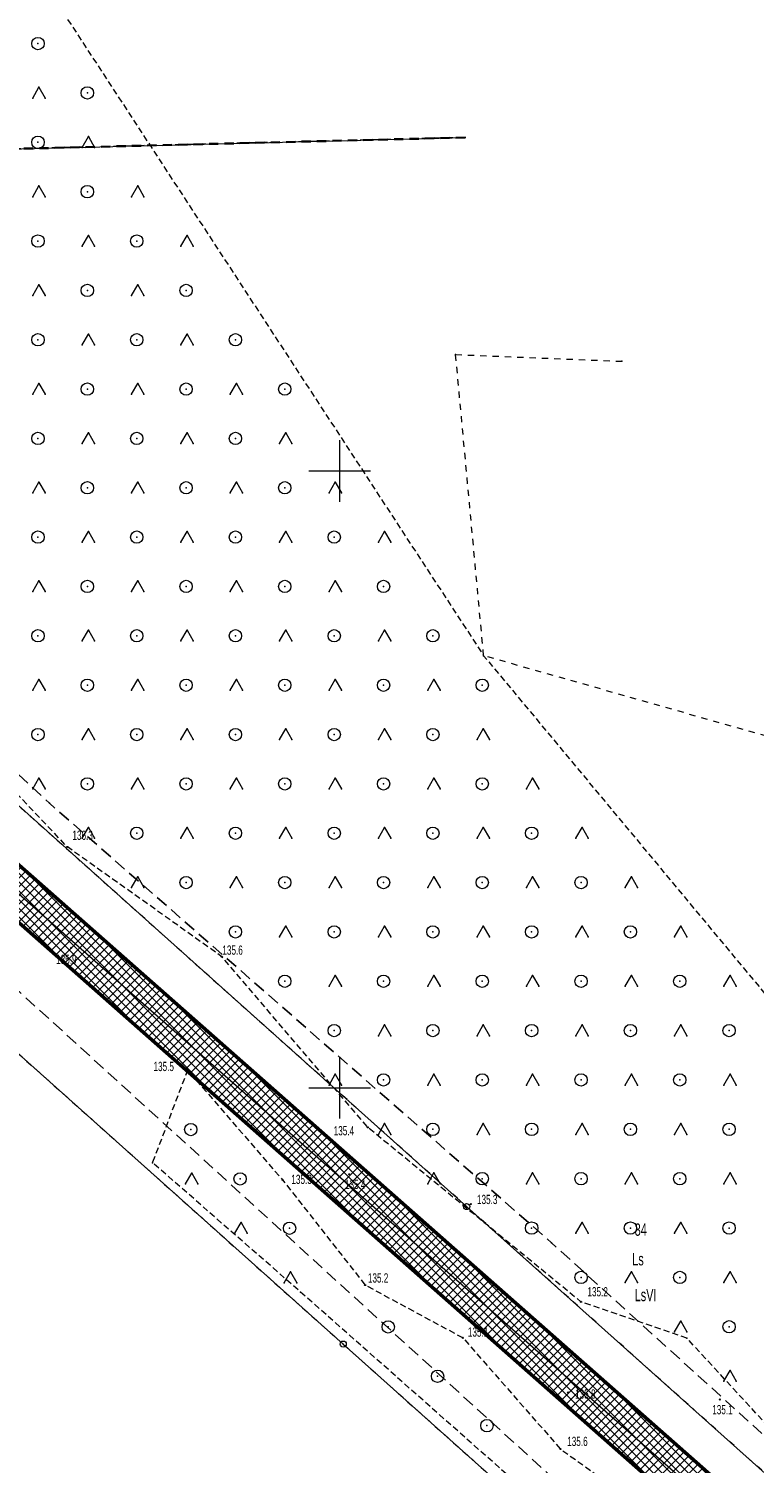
# Model space of a CAD drawing. Extents: x 6456700 to 6518119, y 5963420 to 5980059.
# Tile 116 of 256: x 6512044 to 6512102, y 5964669 to 5964785. Entities that reach past the tile are written whole.
import ezdxf
from ezdxf.enums import TextEntityAlignment as Align

# ---------------------------------------------------------------- set-up
doc = ezdxf.new("R2010")
doc.units = 0
doc.header["$MEASUREMENT"] = 0
for name, pattern in [('L_0_03', [1, 0.5, -0.5]), ('L_0_04', [1.5, 1, -0.5]), ('L_0_50', [1.25, 0.75, -0.5]), ('L_0_5A', [0.75, 0.5, -0.25])]:
    doc.linetypes.add(name, pattern=pattern)
doc.layers.get('0').update_dxf_attribs({"color": 2, "linetype": 'CONTINUOUS', "lineweight": 5})
for name, color, linetype, lineweight in [('18mm Kreska ciągła', 7, 'CONTINUOUS', 18), ('202_punkt_graniczny', 7, 'CONTINUOUS', 18), ('209_oznaczenie_konturu_klasyfikacyjnego', 96, 'CONTINUOUS', 18), ('210_oznaczenie_konturu_uzytku_gruntowego', 96, 'CONTINUOUS', 18), ('211_numer_dzialki_ewidencyjnej', 7, 'CONTINUOUS', 18), ('216_obreb_ewidencyjny', 7, 'CONTINUOUS', 18), ('218_kontur_uzytku_gruntowego', 96, 'L_0_03', 18), ('219_dzialka_ewidencyjna', 7, 'CONTINUOUS', 18), ('50mm Kreska ciągła', 7, 'CONTINUOUS', 50), ('9mm Kreska ciągła', 252, 'CONTINUOUS', 9), ('ogrodzenie_trwale', 7, 'CONTINUOUS', 18), ('pikieta_naturalna', 7, 'CONTINUOUS', 18), ('pikieta_naturalna_Atr2', 7, 'CONTINUOUS', 18), ('siatka_krzyrzy', 7, 'CONTINUOUS', 18), ('teren_zalesiony', 7, 'CONTINUOUS', 18), ('Zakres', 7, 'CONTINUOUS', 18)]:
    doc.layers.add(name, color=color, linetype=linetype, lineweight=lineweight)
doc.styles.get("Standard").update_dxf_attribs({"font": 'txt', "width": 0.75})

# ---------------------------------------------------------------- blocks, each defined once
blk = doc.blocks.new('mdcp_nowa')
at = {"layer": 'pikieta_naturalna', "linetype": 'Continuous', "lineweight": 18, "true_color": 0x000000}
for points in [[(6494777.93, 5981169.47, 1), (6494777.93, 5981169.56, 1)], [(6494778.23, 5981161.29, 1), (6494778.23, 5981161.38, 1)], [(6494790.45, 5981160.58, 1), (6494790.45, 5981160.67, 1)], [(6494787.68, 5981151.38, 1), (6494787.68, 5981151.46, 1)], [(6494802.27, 5981146.75, 1), (6494802.27, 5981146.83, 1)], [(6494795.37, 5981142.49, 1), (6494795.37, 5981142.58, 1)], [(6494800.77, 5981142.95, 1), (6494800.77, 5981143.04, 1)], [(6494810.62, 5981140.53, 1), (6494810.62, 5981140.62, 1)], [(6494802.06, 5981133.96, 1), (6494802.06, 5981134.05, 1)], [(6494819.54, 5981132.61, 1), (6494819.54, 5981132.7, 1)], [(6494809.98, 5981129.69, 1), (6494809.98, 5981129.78, 1)], [(6494818.51, 5981125.26, 1), (6494818.51, 5981125.36, 1)], [(6494830.8, 5981124.69, 1), (6494830.8, 5981124.78, 1)], [(6494817.89, 5981120.67, 1), (6494817.89, 5981120.75, 1)]]:
    blk.add_hatch(color=18, dxfattribs=at).paths.add_polyline_path(points)
for p in [(6494810.15, 5981227.02), (6494822.86, 5981208.88)]:
    blk.add_point(p)
at = {"layer": '202_punkt_graniczny', "color": 7, "linetype": 'Continuous', "lineweight": 18}
for centre in [(6494810.28, 5981140.37), (6494800.28, 5981129.22)]:
    blk.add_circle(centre, 0.25, dxfattribs=at)
at = {"layer": '202_punkt_graniczny'}
for p in [(6494810.28, 5981140.37), (6494800.28, 5981129.22)]:
    blk.add_point(p, dxfattribs=at)
at = {"layer": '216_obreb_ewidencyjny', "color": 7, "linetype": 'L_0_50', "lineweight": 35, "flags": 128}
blk.add_lwpolyline([(6494810.15, 5981227.02), (6494758.34, 5981225.71)], dxfattribs=at)
at = {"layer": '218_kontur_uzytku_gruntowego', "lineweight": 18, "flags": 128}
for points in [[(6494810.15, 5981227.02), (6494758.34, 5981225.71)], [(6494809.39, 5981209.43), (6494822.86, 5981208.88)], [(6494811.66, 5981185.02), (6494809.39, 5981209.43)], [(6494810.28, 5981140.37), (6494745.87, 5981197.99)], [(6494735.87, 5981186.83), (6494800.28, 5981129.22)], [(6494849.99, 5981174.1), (6494811.66, 5981185.02)], [(6494875.19, 5981082.33), (6494810.28, 5981140.37)], [(6494800.28, 5981129.22), (6494847.42, 5981087.08)]]:
    blk.add_lwpolyline(points, dxfattribs=at)
at = {"layer": '218_kontur_uzytku_gruntowego'}
for p in [(6494809.39, 5981209.43), (6494809.39, 5981209.43), (6494811.66, 5981185.02), (6494811.66, 5981185.02), (6494810.28, 5981140.37), (6494810.28, 5981140.37), (6494810.28, 5981140.37), (6494810.28, 5981140.37), (6494800.28, 5981129.22), (6494800.28, 5981129.22), (6494800.28, 5981129.22), (6494800.28, 5981129.22)]:
    blk.add_point(p, dxfattribs=at)
at = {"layer": '219_dzialka_ewidencyjna', "color": 3, "linetype": 'Continuous', "lineweight": 18, "flags": 128}
for points in [[(6494758.34, 5981225.71), (6494810.15, 5981227.02)], [(6494745.87, 5981197.99), (6494810.28, 5981140.37)], [(6494800.28, 5981129.22), (6494735.87, 5981186.83)], [(6494810.28, 5981140.37), (6494884.63, 5981073.89)], [(6494800.28, 5981129.22), (6494847.42, 5981087.08)]]:
    blk.add_lwpolyline(points, dxfattribs=at)
at = {"layer": '219_dzialka_ewidencyjna', "color": 3}
for p in [(6494810.28, 5981140.37), (6494810.28, 5981140.37), (6494800.28, 5981129.22), (6494800.28, 5981129.22)]:
    blk.add_point(p, dxfattribs=at)
at = {"layer": 'ogrodzenie_trwale'}
for p in [(6494784.84, 5981143.92), (6494796.83, 5981133.44)]:
    blk.add_point(p, dxfattribs=at)
at = {"layer": 'pikieta_naturalna', "color": 7, "linetype": 'Continuous', "lineweight": 18}
for centre in [(6494777.93, 5981169.52), (6494778.23, 5981161.34), (6494790.45, 5981160.62), (6494787.68, 5981151.42), (6494802.27, 5981146.79), (6494795.37, 5981142.53), (6494800.77, 5981142.99), (6494810.62, 5981140.57), (6494802.06, 5981134.01), (6494819.54, 5981132.65), (6494809.98, 5981129.73), (6494818.51, 5981125.31), (6494830.8, 5981124.73), (6494817.89, 5981120.71)]:
    blk.add_circle(centre, 0.045, dxfattribs=at)
at = {"layer": 'pikieta_naturalna'}
for p in [(6494777.93, 5981169.52), (6494778.23, 5981161.34), (6494790.45, 5981160.62), (6494787.68, 5981151.42), (6494802.27, 5981146.79), (6494795.37, 5981142.53), (6494800.77, 5981142.99), (6494810.62, 5981140.57), (6494802.06, 5981134.01), (6494819.54, 5981132.65), (6494809.98, 5981129.73), (6494818.51, 5981125.31), (6494830.8, 5981124.73), (6494817.89, 5981120.71)]:
    blk.add_point(p, dxfattribs=at)
at = {"layer": 'siatka_krzyrzy', "linetype": 'Continuous', "lineweight": 18, "flags": 128}
for points in [[(6494800, 5981197.5), (6494800, 5981202.5)], [(6494797.5, 5981200), (6494802.5, 5981200)], [(6494800, 5981147.5), (6494800, 5981152.5)], [(6494797.5, 5981150), (6494802.5, 5981150)]]:
    blk.add_lwpolyline(points, dxfattribs=at)
at = {"layer": 'teren_zalesiony', "color": 7, "linetype": 'L_0_5A', "lineweight": 18, "flags": 128}
for points in [[(6494872.19, 5981095.54), (6494855.83, 5981097.47), (6494845.33, 5981106.88), (6494836.82, 5981120.26), (6494828.12, 5981129.71), (6494819.54, 5981132.65), (6494802.27, 5981146.79), (6494790.45, 5981160.62), (6494777.93, 5981169.52), (6494764.89, 5981183.26), (6494749.38, 5981196.24), (6494734.96, 5981210.75), (6494728.54, 5981216.75), (6494735.43, 5981221.53), (6494735.01, 5981224.69), (6494722.19, 5981222.39), (6494712.46, 5981224.52), (6494714.22, 5981236.42), (6494712.82, 5981273.82), (6494713.85, 5981296.4), (6494713.31, 5981300.28), (6494735.77, 5981301.14), (6494811.66, 5981185.02), (6494865.53, 5981120.26)], [(6494830.21, 5981107.52), (6494820.02, 5981112.93), (6494796.83, 5981133.44), (6494784.84, 5981143.92), (6494787.68, 5981151.42), (6494795.37, 5981142.53), (6494802.06, 5981134.01), (6494809.98, 5981129.73), (6494817.89, 5981120.71), (6494831.01, 5981111.39)]]:
    blk.add_lwpolyline(points, close=True, dxfattribs=at)
at = {"layer": 'teren_zalesiony', "color": 7, "linetype": 'Continuous', "lineweight": 18, "flags": 128}
for points in [[(6494775.13, 5981230.22), (6494775.63, 5981231.09)], [(6494775.63, 5981231.09), (6494776.13, 5981230.22)], [(6494779.13, 5981226.22), (6494779.63, 5981227.09)], [(6494779.63, 5981227.09), (6494780.13, 5981226.22)], [(6494775.13, 5981222.22), (6494775.63, 5981223.09)], [(6494775.63, 5981223.09), (6494776.13, 5981222.22)], [(6494783.13, 5981222.22), (6494783.63, 5981223.09)], [(6494783.63, 5981223.09), (6494784.13, 5981222.22)], [(6494779.13, 5981218.22), (6494779.63, 5981219.09)], [(6494779.63, 5981219.09), (6494780.13, 5981218.22)], [(6494787.13, 5981218.22), (6494787.63, 5981219.09)], [(6494787.63, 5981219.09), (6494788.13, 5981218.22)], [(6494775.13, 5981214.22), (6494775.63, 5981215.09)], [(6494775.63, 5981215.09), (6494776.13, 5981214.22)], [(6494783.13, 5981214.22), (6494783.63, 5981215.09)], [(6494783.63, 5981215.09), (6494784.13, 5981214.22)], [(6494779.13, 5981210.22), (6494779.63, 5981211.09)], [(6494779.63, 5981211.09), (6494780.13, 5981210.22)], [(6494787.13, 5981210.22), (6494787.63, 5981211.09)], [(6494787.63, 5981211.09), (6494788.13, 5981210.22)], [(6494775.13, 5981206.22), (6494775.63, 5981207.09)], [(6494775.63, 5981207.09), (6494776.13, 5981206.22)], [(6494783.13, 5981206.22), (6494783.63, 5981207.09)], [(6494783.63, 5981207.09), (6494784.13, 5981206.22)], [(6494791.13, 5981206.22), (6494791.63, 5981207.09)], [(6494791.63, 5981207.09), (6494792.13, 5981206.22)], [(6494779.13, 5981202.22), (6494779.63, 5981203.09)], [(6494779.63, 5981203.09), (6494780.13, 5981202.22)], [(6494787.13, 5981202.22), (6494787.63, 5981203.09)], [(6494787.63, 5981203.09), (6494788.13, 5981202.22)], [(6494795.13, 5981202.22), (6494795.63, 5981203.09)], [(6494795.63, 5981203.09), (6494796.13, 5981202.22)], [(6494775.13, 5981198.22), (6494775.63, 5981199.09)], [(6494775.63, 5981199.09), (6494776.13, 5981198.22)], [(6494783.13, 5981198.22), (6494783.63, 5981199.09)], [(6494783.63, 5981199.09), (6494784.13, 5981198.22)], [(6494791.13, 5981198.22), (6494791.63, 5981199.09)], [(6494791.63, 5981199.09), (6494792.13, 5981198.22)], [(6494799.13, 5981198.22), (6494799.63, 5981199.09)], [(6494799.63, 5981199.09), (6494800.13, 5981198.22)], [(6494779.13, 5981194.22), (6494779.63, 5981195.09)], [(6494779.63, 5981195.09), (6494780.13, 5981194.22)], [(6494787.13, 5981194.22), (6494787.63, 5981195.09)], [(6494787.63, 5981195.09), (6494788.13, 5981194.22)], [(6494795.13, 5981194.22), (6494795.63, 5981195.09)], [(6494795.63, 5981195.09), (6494796.13, 5981194.22)], [(6494803.13, 5981194.22), (6494803.63, 5981195.09)], [(6494803.63, 5981195.09), (6494804.13, 5981194.22)], [(6494775.13, 5981190.22), (6494775.63, 5981191.09)], [(6494775.63, 5981191.09), (6494776.13, 5981190.22)], [(6494783.13, 5981190.22), (6494783.63, 5981191.09)], [(6494783.63, 5981191.09), (6494784.13, 5981190.22)], [(6494791.13, 5981190.22), (6494791.63, 5981191.09)], [(6494791.63, 5981191.09), (6494792.13, 5981190.22)], [(6494799.13, 5981190.22), (6494799.63, 5981191.09)], [(6494799.63, 5981191.09), (6494800.13, 5981190.22)], [(6494779.13, 5981186.22), (6494779.63, 5981187.09)], [(6494779.63, 5981187.09), (6494780.13, 5981186.22)], [(6494787.13, 5981186.22), (6494787.63, 5981187.09)], [(6494787.63, 5981187.09), (6494788.13, 5981186.22)], [(6494795.13, 5981186.22), (6494795.63, 5981187.09)], [(6494795.63, 5981187.09), (6494796.13, 5981186.22)], [(6494803.13, 5981186.22), (6494803.63, 5981187.09)], [(6494803.63, 5981187.09), (6494804.13, 5981186.22)], [(6494775.13, 5981182.22), (6494775.63, 5981183.09)], [(6494775.63, 5981183.09), (6494776.13, 5981182.22)], [(6494783.13, 5981182.22), (6494783.63, 5981183.09)], [(6494783.63, 5981183.09), (6494784.13, 5981182.22)], [(6494791.13, 5981182.22), (6494791.63, 5981183.09)], [(6494791.63, 5981183.09), (6494792.13, 5981182.22)], [(6494799.13, 5981182.22), (6494799.63, 5981183.09)], [(6494799.63, 5981183.09), (6494800.13, 5981182.22)], [(6494807.13, 5981182.22), (6494807.63, 5981183.09)], [(6494807.63, 5981183.09), (6494808.13, 5981182.22)], [(6494779.13, 5981178.22), (6494779.63, 5981179.09)], [(6494779.63, 5981179.09), (6494780.13, 5981178.22)], [(6494787.13, 5981178.22), (6494787.63, 5981179.09)], [(6494787.63, 5981179.09), (6494788.13, 5981178.22)], [(6494795.13, 5981178.22), (6494795.63, 5981179.09)], [(6494795.63, 5981179.09), (6494796.13, 5981178.22)], [(6494803.13, 5981178.22), (6494803.63, 5981179.09)], [(6494803.63, 5981179.09), (6494804.13, 5981178.22)], [(6494811.13, 5981178.22), (6494811.63, 5981179.09)], [(6494811.63, 5981179.09), (6494812.13, 5981178.22)], [(6494775.13, 5981174.22), (6494775.63, 5981175.09)], [(6494775.63, 5981175.09), (6494776.13, 5981174.22)], [(6494783.13, 5981174.22), (6494783.63, 5981175.09)], [(6494783.63, 5981175.09), (6494784.13, 5981174.22)], [(6494791.13, 5981174.22), (6494791.63, 5981175.09)], [(6494791.63, 5981175.09), (6494792.13, 5981174.22)], [(6494799.13, 5981174.22), (6494799.63, 5981175.09)], [(6494799.63, 5981175.09), (6494800.13, 5981174.22)], [(6494807.13, 5981174.22), (6494807.63, 5981175.09)], [(6494807.63, 5981175.09), (6494808.13, 5981174.22)], [(6494815.13, 5981174.22), (6494815.63, 5981175.09)], [(6494815.63, 5981175.09), (6494816.13, 5981174.22)], [(6494779.13, 5981170.22), (6494779.63, 5981171.09)], [(6494779.63, 5981171.09), (6494780.13, 5981170.22)], [(6494787.13, 5981170.22), (6494787.63, 5981171.09)], [(6494787.63, 5981171.09), (6494788.13, 5981170.22)], [(6494795.13, 5981170.22), (6494795.63, 5981171.09)], [(6494795.63, 5981171.09), (6494796.13, 5981170.22)], [(6494803.13, 5981170.22), (6494803.63, 5981171.09)], [(6494803.63, 5981171.09), (6494804.13, 5981170.22)], [(6494811.13, 5981170.22), (6494811.63, 5981171.09)], [(6494811.63, 5981171.09), (6494812.13, 5981170.22)], [(6494819.13, 5981170.22), (6494819.63, 5981171.09)], [(6494819.63, 5981171.09), (6494820.13, 5981170.22)], [(6494783.13, 5981166.22), (6494783.63, 5981167.09)], [(6494783.63, 5981167.09), (6494784.13, 5981166.22)], [(6494791.13, 5981166.22), (6494791.63, 5981167.09)], [(6494791.63, 5981167.09), (6494792.13, 5981166.22)], [(6494799.13, 5981166.22), (6494799.63, 5981167.09)], [(6494799.63, 5981167.09), (6494800.13, 5981166.22)], [(6494807.13, 5981166.22), (6494807.63, 5981167.09)], [(6494807.63, 5981167.09), (6494808.13, 5981166.22)], [(6494815.13, 5981166.22), (6494815.63, 5981167.09)], [(6494815.63, 5981167.09), (6494816.13, 5981166.22)], [(6494823.13, 5981166.22), (6494823.63, 5981167.09)], [(6494823.63, 5981167.09), (6494824.13, 5981166.22)], [(6494795.13, 5981162.22), (6494795.63, 5981163.09)], [(6494795.63, 5981163.09), (6494796.13, 5981162.22)], [(6494803.13, 5981162.22), (6494803.63, 5981163.09)], [(6494803.63, 5981163.09), (6494804.13, 5981162.22)], [(6494811.13, 5981162.22), (6494811.63, 5981163.09)], [(6494811.63, 5981163.09), (6494812.13, 5981162.22)], [(6494819.13, 5981162.22), (6494819.63, 5981163.09)], [(6494819.63, 5981163.09), (6494820.13, 5981162.22)], [(6494827.13, 5981162.22), (6494827.63, 5981163.09)], [(6494827.63, 5981163.09), (6494828.13, 5981162.22)], [(6494799.13, 5981158.22), (6494799.63, 5981159.09)], [(6494799.63, 5981159.09), (6494800.13, 5981158.22)], [(6494807.13, 5981158.22), (6494807.63, 5981159.09)], [(6494807.63, 5981159.09), (6494808.13, 5981158.22)], [(6494815.13, 5981158.22), (6494815.63, 5981159.09)], [(6494815.63, 5981159.09), (6494816.13, 5981158.22)], [(6494823.13, 5981158.22), (6494823.63, 5981159.09)], [(6494823.63, 5981159.09), (6494824.13, 5981158.22)], [(6494831.13, 5981158.22), (6494831.63, 5981159.09)], [(6494831.63, 5981159.09), (6494832.13, 5981158.22)], [(6494803.13, 5981154.22), (6494803.63, 5981155.09)], [(6494803.63, 5981155.09), (6494804.13, 5981154.22)], [(6494811.13, 5981154.22), (6494811.63, 5981155.09)], [(6494811.63, 5981155.09), (6494812.13, 5981154.22)], [(6494819.13, 5981154.22), (6494819.63, 5981155.09)], [(6494819.63, 5981155.09), (6494820.13, 5981154.22)], [(6494827.13, 5981154.22), (6494827.63, 5981155.09)], [(6494827.63, 5981155.09), (6494828.13, 5981154.22)], [(6494799.13, 5981150.22), (6494799.63, 5981151.09)], [(6494799.63, 5981151.09), (6494800.13, 5981150.22)], [(6494807.13, 5981150.22), (6494807.63, 5981151.09)], [(6494807.63, 5981151.09), (6494808.13, 5981150.22)], [(6494815.13, 5981150.22), (6494815.63, 5981151.09)], [(6494815.63, 5981151.09), (6494816.13, 5981150.22)], [(6494823.13, 5981150.22), (6494823.63, 5981151.09)], [(6494823.63, 5981151.09), (6494824.13, 5981150.22)], [(6494831.13, 5981150.22), (6494831.63, 5981151.09)], [(6494831.63, 5981151.09), (6494832.13, 5981150.22)], [(6494803.13, 5981146.22), (6494803.63, 5981147.09)], [(6494803.63, 5981147.09), (6494804.13, 5981146.22)], [(6494811.13, 5981146.22), (6494811.63, 5981147.09)], [(6494811.63, 5981147.09), (6494812.13, 5981146.22)], [(6494819.13, 5981146.22), (6494819.63, 5981147.09)], [(6494819.63, 5981147.09), (6494820.13, 5981146.22)], [(6494827.13, 5981146.22), (6494827.63, 5981147.09)], [(6494827.63, 5981147.09), (6494828.13, 5981146.22)], [(6494787.51, 5981142.2), (6494788.01, 5981143.07)], [(6494788.01, 5981143.07), (6494788.51, 5981142.2)], [(6494807.13, 5981142.22), (6494807.63, 5981143.09)], [(6494807.63, 5981143.09), (6494808.13, 5981142.22)], [(6494815.13, 5981142.22), (6494815.63, 5981143.09)], [(6494815.63, 5981143.09), (6494816.13, 5981142.22)], [(6494823.13, 5981142.22), (6494823.63, 5981143.09)], [(6494823.63, 5981143.09), (6494824.13, 5981142.22)], [(6494831.13, 5981142.22), (6494831.63, 5981143.09)], [(6494831.63, 5981143.09), (6494832.13, 5981142.22)], [(6494791.51, 5981138.2), (6494792.01, 5981139.07)], [(6494792.01, 5981139.07), (6494792.51, 5981138.2)], [(6494819.13, 5981138.22), (6494819.63, 5981139.09)], [(6494819.63, 5981139.09), (6494820.13, 5981138.22)], [(6494827.13, 5981138.22), (6494827.63, 5981139.09)], [(6494827.63, 5981139.09), (6494828.13, 5981138.22)], [(6494795.51, 5981134.2), (6494796.01, 5981135.07)], [(6494796.01, 5981135.07), (6494796.51, 5981134.2)], [(6494823.13, 5981134.22), (6494823.63, 5981135.09)], [(6494823.63, 5981135.09), (6494824.13, 5981134.22)], [(6494831.13, 5981134.22), (6494831.63, 5981135.09)], [(6494831.63, 5981135.09), (6494832.13, 5981134.22)], [(6494827.13, 5981130.22), (6494827.63, 5981131.09)], [(6494827.63, 5981131.09), (6494828.13, 5981130.22)], [(6494831.13, 5981126.22), (6494831.63, 5981127.09)], [(6494831.63, 5981127.09), (6494832.13, 5981126.22)]]:
    blk.add_lwpolyline(points, dxfattribs=at)
at = {"layer": 'teren_zalesiony', "color": 7, "linetype": 'Continuous', "lineweight": 18}
for centre in [(6494775.55, 5981234.63), (6494779.55, 5981230.63), (6494775.55, 5981226.63), (6494779.55, 5981222.63), (6494775.55, 5981218.63), (6494783.55, 5981218.63), (6494779.55, 5981214.63), (6494787.55, 5981214.63), (6494775.55, 5981210.63), (6494783.55, 5981210.63), (6494791.55, 5981210.63), (6494779.55, 5981206.63), (6494787.55, 5981206.63), (6494795.55, 5981206.63), (6494775.55, 5981202.63), (6494783.55, 5981202.63), (6494791.55, 5981202.63), (6494779.55, 5981198.63), (6494787.55, 5981198.63), (6494795.55, 5981198.63), (6494775.55, 5981194.63), (6494783.55, 5981194.63), (6494791.55, 5981194.63), (6494799.55, 5981194.63), (6494779.55, 5981190.63), (6494787.55, 5981190.63), (6494795.55, 5981190.63), (6494803.55, 5981190.63), (6494775.55, 5981186.63), (6494783.55, 5981186.63), (6494791.55, 5981186.63), (6494799.55, 5981186.63), (6494807.55, 5981186.63), (6494779.55, 5981182.63), (6494787.55, 5981182.63), (6494795.55, 5981182.63), (6494803.55, 5981182.63), (6494811.55, 5981182.63), (6494775.55, 5981178.63), (6494783.55, 5981178.63), (6494791.55, 5981178.63), (6494799.55, 5981178.63), (6494807.55, 5981178.63), (6494779.55, 5981174.63), (6494787.55, 5981174.63), (6494795.55, 5981174.63), (6494803.55, 5981174.63), (6494811.55, 5981174.63), (6494783.55, 5981170.63), (6494791.55, 5981170.63), (6494799.55, 5981170.63), (6494807.55, 5981170.63), (6494815.55, 5981170.63), (6494787.55, 5981166.63), (6494795.55, 5981166.63), (6494803.55, 5981166.63), (6494811.55, 5981166.63), (6494819.55, 5981166.63), (6494791.55, 5981162.63), (6494799.55, 5981162.63), (6494807.55, 5981162.63), (6494815.55, 5981162.63), (6494823.55, 5981162.63), (6494795.55, 5981158.63), (6494803.55, 5981158.63), (6494811.55, 5981158.63), (6494819.55, 5981158.63), (6494827.55, 5981158.63), (6494799.55, 5981154.63), (6494807.55, 5981154.63), (6494815.55, 5981154.63), (6494823.55, 5981154.63), (6494831.55, 5981154.63), (6494803.55, 5981150.63), (6494811.55, 5981150.63), (6494819.55, 5981150.63), (6494827.55, 5981150.63), (6494787.93, 5981146.61), (6494807.55, 5981146.63), (6494815.55, 5981146.63), (6494823.55, 5981146.63), (6494831.55, 5981146.63), (6494791.93, 5981142.61), (6494811.55, 5981142.63), (6494819.55, 5981142.63), (6494827.55, 5981142.63), (6494795.93, 5981138.61), (6494815.55, 5981138.63), (6494823.55, 5981138.63), (6494831.55, 5981138.63), (6494819.55, 5981134.63), (6494827.55, 5981134.63), (6494803.93, 5981130.61), (6494831.55, 5981130.63), (6494807.93, 5981126.61), (6494811.93, 5981122.61)]:
    blk.add_circle(centre, 0.5, dxfattribs=at)
at = {"layer": 'teren_zalesiony'}
for p in [(6494775.55, 5981234.63), (6494775.63, 5981231.09), (6494775.63, 5981231.09), (6494779.55, 5981230.63), (6494775.13, 5981230.22), (6494776.13, 5981230.22), (6494779.63, 5981227.09), (6494779.63, 5981227.09), (6494775.55, 5981226.63), (6494779.13, 5981226.22), (6494780.13, 5981226.22), (6494775.13, 5981222.22), (6494775.63, 5981223.09), (6494775.63, 5981223.09), (6494776.13, 5981222.22), (6494779.55, 5981222.63), (6494783.13, 5981222.22), (6494783.63, 5981223.09), (6494783.63, 5981223.09), (6494784.13, 5981222.22), (6494779.63, 5981219.09), (6494779.63, 5981219.09), (6494787.63, 5981219.09), (6494787.63, 5981219.09), (6494775.55, 5981218.63), (6494779.13, 5981218.22), (6494780.13, 5981218.22), (6494783.55, 5981218.63), (6494787.13, 5981218.22), (6494788.13, 5981218.22), (6494775.13, 5981214.22), (6494775.63, 5981215.09), (6494775.63, 5981215.09), (6494776.13, 5981214.22), (6494779.55, 5981214.63), (6494783.13, 5981214.22), (6494783.63, 5981215.09), (6494783.63, 5981215.09), (6494784.13, 5981214.22), (6494787.55, 5981214.63), (6494775.55, 5981210.63), (6494779.63, 5981211.09), (6494779.63, 5981211.09), (6494783.55, 5981210.63), (6494787.63, 5981211.09), (6494787.63, 5981211.09), (6494791.55, 5981210.63), (6494779.13, 5981210.22), (6494780.13, 5981210.22), (6494787.13, 5981210.22), (6494788.13, 5981210.22), (6494775.63, 5981207.09), (6494775.63, 5981207.09), (6494783.63, 5981207.09), (6494783.63, 5981207.09), (6494791.63, 5981207.09), (6494791.63, 5981207.09), (6494775.13, 5981206.22), (6494776.13, 5981206.22), (6494779.55, 5981206.63), (6494783.13, 5981206.22), (6494784.13, 5981206.22), (6494787.55, 5981206.63), (6494791.13, 5981206.22), (6494792.13, 5981206.22), (6494795.55, 5981206.63), (6494775.55, 5981202.63), (6494779.63, 5981203.09), (6494779.63, 5981203.09), (6494783.55, 5981202.63), (6494787.63, 5981203.09), (6494787.63, 5981203.09), (6494791.55, 5981202.63), (6494795.63, 5981203.09), (6494795.63, 5981203.09), (6494779.13, 5981202.22), (6494780.13, 5981202.22), (6494787.13, 5981202.22), (6494788.13, 5981202.22), (6494795.13, 5981202.22), (6494796.13, 5981202.22), (6494775.63, 5981199.09), (6494775.63, 5981199.09), (6494783.63, 5981199.09), (6494783.63, 5981199.09), (6494791.63, 5981199.09), (6494791.63, 5981199.09), (6494799.63, 5981199.09), (6494799.63, 5981199.09), (6494775.13, 5981198.22), (6494776.13, 5981198.22), (6494779.55, 5981198.63), (6494783.13, 5981198.22), (6494784.13, 5981198.22), (6494787.55, 5981198.63), (6494791.13, 5981198.22), (6494792.13, 5981198.22), (6494795.55, 5981198.63), (6494799.13, 5981198.22), (6494800.13, 5981198.22), (6494775.55, 5981194.63), (6494779.13, 5981194.22), (6494779.63, 5981195.09), (6494779.63, 5981195.09), (6494780.13, 5981194.22), (6494783.55, 5981194.63), (6494787.13, 5981194.22), (6494787.63, 5981195.09), (6494787.63, 5981195.09), (6494788.13, 5981194.22), (6494791.55, 5981194.63), (6494795.13, 5981194.22), (6494795.63, 5981195.09), (6494795.63, 5981195.09), (6494796.13, 5981194.22), (6494799.55, 5981194.63), (6494803.13, 5981194.22), (6494803.63, 5981195.09), (6494803.63, 5981195.09), (6494804.13, 5981194.22), (6494775.63, 5981191.09), (6494775.63, 5981191.09), (6494783.63, 5981191.09), (6494783.63, 5981191.09), (6494791.63, 5981191.09), (6494791.63, 5981191.09), (6494799.63, 5981191.09), (6494799.63, 5981191.09), (6494775.13, 5981190.22), (6494776.13, 5981190.22), (6494779.55, 5981190.63), (6494783.13, 5981190.22), (6494784.13, 5981190.22), (6494787.55, 5981190.63), (6494791.13, 5981190.22), (6494792.13, 5981190.22), (6494795.55, 5981190.63), (6494799.13, 5981190.22), (6494800.13, 5981190.22), (6494803.55, 5981190.63), (6494775.55, 5981186.63), (6494779.13, 5981186.22), (6494779.63, 5981187.09), (6494779.63, 5981187.09), (6494780.13, 5981186.22), (6494783.55, 5981186.63), (6494787.13, 5981186.22), (6494787.63, 5981187.09), (6494787.63, 5981187.09), (6494788.13, 5981186.22), (6494791.55, 5981186.63), (6494795.13, 5981186.22), (6494795.63, 5981187.09), (6494795.63, 5981187.09), (6494796.13, 5981186.22), (6494799.55, 5981186.63), (6494803.13, 5981186.22), (6494803.63, 5981187.09), (6494803.63, 5981187.09), (6494804.13, 5981186.22), (6494807.55, 5981186.63), (6494811.66, 5981185.02), (6494775.63, 5981183.09), (6494775.63, 5981183.09), (6494779.55, 5981182.63), (6494783.63, 5981183.09), (6494783.63, 5981183.09), (6494787.55, 5981182.63), (6494791.63, 5981183.09), (6494791.63, 5981183.09), (6494795.55, 5981182.63), (6494799.63, 5981183.09), (6494799.63, 5981183.09), (6494803.55, 5981182.63), (6494807.63, 5981183.09), (6494807.63, 5981183.09), (6494811.55, 5981182.63), (6494775.13, 5981182.22), (6494776.13, 5981182.22), (6494783.13, 5981182.22), (6494784.13, 5981182.22), (6494791.13, 5981182.22), (6494792.13, 5981182.22), (6494799.13, 5981182.22), (6494800.13, 5981182.22), (6494807.13, 5981182.22), (6494808.13, 5981182.22), (6494775.55, 5981178.63), (6494779.13, 5981178.22), (6494779.63, 5981179.09), (6494779.63, 5981179.09), (6494780.13, 5981178.22), (6494783.55, 5981178.63), (6494787.13, 5981178.22), (6494787.63, 5981179.09), (6494787.63, 5981179.09), (6494788.13, 5981178.22), (6494791.55, 5981178.63), (6494795.13, 5981178.22), (6494795.63, 5981179.09), (6494795.63, 5981179.09), (6494796.13, 5981178.22), (6494799.55, 5981178.63), (6494803.13, 5981178.22), (6494803.63, 5981179.09), (6494803.63, 5981179.09), (6494804.13, 5981178.22), (6494807.55, 5981178.63), (6494811.13, 5981178.22), (6494811.63, 5981179.09), (6494811.63, 5981179.09), (6494812.13, 5981178.22), (6494775.63, 5981175.09), (6494775.63, 5981175.09), (6494779.55, 5981174.63), (6494783.63, 5981175.09), (6494783.63, 5981175.09), (6494787.55, 5981174.63), (6494791.63, 5981175.09), (6494791.63, 5981175.09), (6494795.55, 5981174.63), (6494799.63, 5981175.09), (6494799.63, 5981175.09), (6494803.55, 5981174.63), (6494807.63, 5981175.09), (6494807.63, 5981175.09), (6494811.55, 5981174.63), (6494815.63, 5981175.09), (6494815.63, 5981175.09), (6494775.13, 5981174.22), (6494776.13, 5981174.22), (6494783.13, 5981174.22), (6494784.13, 5981174.22), (6494791.13, 5981174.22), (6494792.13, 5981174.22), (6494799.13, 5981174.22), (6494800.13, 5981174.22), (6494807.13, 5981174.22), (6494808.13, 5981174.22), (6494815.13, 5981174.22), (6494816.13, 5981174.22), (6494779.63, 5981171.09), (6494779.63, 5981171.09), (6494787.63, 5981171.09), (6494787.63, 5981171.09), (6494795.63, 5981171.09), (6494795.63, 5981171.09), (6494803.63, 5981171.09), (6494803.63, 5981171.09), (6494811.63, 5981171.09), (6494811.63, 5981171.09), (6494819.63, 5981171.09), (6494819.63, 5981171.09), (6494779.13, 5981170.22), (6494780.13, 5981170.22), (6494783.55, 5981170.63), (6494787.13, 5981170.22), (6494788.13, 5981170.22), (6494791.55, 5981170.63), (6494795.13, 5981170.22), (6494796.13, 5981170.22), (6494799.55, 5981170.63), (6494803.13, 5981170.22), (6494804.13, 5981170.22), (6494807.55, 5981170.63), (6494811.13, 5981170.22), (6494812.13, 5981170.22), (6494815.55, 5981170.63), (6494819.13, 5981170.22), (6494820.13, 5981170.22), (6494777.93, 5981169.52), (6494783.63, 5981167.09), (6494783.63, 5981167.09), (6494787.55, 5981166.63), (6494791.63, 5981167.09), (6494791.63, 5981167.09), (6494795.55, 5981166.63), (6494799.63, 5981167.09), (6494799.63, 5981167.09), (6494803.55, 5981166.63), (6494807.63, 5981167.09), (6494807.63, 5981167.09), (6494811.55, 5981166.63), (6494815.63, 5981167.09), (6494815.63, 5981167.09), (6494819.55, 5981166.63), (6494823.63, 5981167.09), (6494823.63, 5981167.09), (6494783.13, 5981166.22), (6494784.13, 5981166.22), (6494791.13, 5981166.22), (6494792.13, 5981166.22), (6494799.13, 5981166.22), (6494800.13, 5981166.22), (6494807.13, 5981166.22), (6494808.13, 5981166.22), (6494815.13, 5981166.22), (6494816.13, 5981166.22), (6494823.13, 5981166.22), (6494824.13, 5981166.22), (6494795.63, 5981163.09), (6494795.63, 5981163.09), (6494803.63, 5981163.09), (6494803.63, 5981163.09), (6494811.63, 5981163.09), (6494811.63, 5981163.09), (6494819.63, 5981163.09), (6494819.63, 5981163.09), (6494827.63, 5981163.09), (6494827.63, 5981163.09), (6494791.55, 5981162.63), (6494795.13, 5981162.22), (6494796.13, 5981162.22), (6494799.55, 5981162.63), (6494803.13, 5981162.22), (6494804.13, 5981162.22), (6494807.55, 5981162.63), (6494811.13, 5981162.22), (6494812.13, 5981162.22), (6494815.55, 5981162.63), (6494819.13, 5981162.22), (6494820.13, 5981162.22), (6494823.55, 5981162.63), (6494827.13, 5981162.22), (6494828.13, 5981162.22), (6494790.45, 5981160.62), (6494795.55, 5981158.63), (6494799.13, 5981158.22), (6494799.63, 5981159.09), (6494799.63, 5981159.09), (6494800.13, 5981158.22), (6494803.55, 5981158.63), (6494807.13, 5981158.22), (6494807.63, 5981159.09), (6494807.63, 5981159.09), (6494808.13, 5981158.22), (6494811.55, 5981158.63), (6494815.13, 5981158.22), (6494815.63, 5981159.09), (6494815.63, 5981159.09), (6494816.13, 5981158.22), (6494819.55, 5981158.63), (6494823.13, 5981158.22), (6494823.63, 5981159.09), (6494823.63, 5981159.09), (6494824.13, 5981158.22), (6494827.55, 5981158.63), (6494831.13, 5981158.22), (6494831.63, 5981159.09), (6494831.63, 5981159.09), (6494832.13, 5981158.22), (6494803.63, 5981155.09), (6494803.63, 5981155.09), (6494811.63, 5981155.09), (6494811.63, 5981155.09), (6494819.63, 5981155.09), (6494819.63, 5981155.09), (6494827.63, 5981155.09), (6494827.63, 5981155.09), (6494799.55, 5981154.63), (6494803.13, 5981154.22), (6494804.13, 5981154.22), (6494807.55, 5981154.63), (6494811.13, 5981154.22), (6494812.13, 5981154.22), (6494815.55, 5981154.63), (6494819.13, 5981154.22), (6494820.13, 5981154.22), (6494823.55, 5981154.63), (6494827.13, 5981154.22), (6494828.13, 5981154.22), (6494831.55, 5981154.63), (6494787.68, 5981151.42), (6494799.13, 5981150.22), (6494799.63, 5981151.09), (6494799.63, 5981151.09), (6494800.13, 5981150.22), (6494803.55, 5981150.63), (6494807.13, 5981150.22), (6494807.63, 5981151.09), (6494807.63, 5981151.09), (6494808.13, 5981150.22), (6494811.55, 5981150.63), (6494815.13, 5981150.22), (6494815.63, 5981151.09), (6494815.63, 5981151.09), (6494816.13, 5981150.22), (6494819.55, 5981150.63), (6494823.13, 5981150.22), (6494823.63, 5981151.09), (6494823.63, 5981151.09), (6494824.13, 5981150.22), (6494827.55, 5981150.63), (6494831.13, 5981150.22), (6494831.63, 5981151.09), (6494831.63, 5981151.09), (6494832.13, 5981150.22), (6494787.93, 5981146.61), (6494802.27, 5981146.79), (6494803.63, 5981147.09), (6494803.63, 5981147.09), (6494807.55, 5981146.63), (6494811.63, 5981147.09), (6494811.63, 5981147.09), (6494815.55, 5981146.63), (6494819.63, 5981147.09), (6494819.63, 5981147.09), (6494823.55, 5981146.63), (6494827.63, 5981147.09), (6494827.63, 5981147.09), (6494831.55, 5981146.63), (6494803.13, 5981146.22), (6494804.13, 5981146.22), (6494811.13, 5981146.22), (6494812.13, 5981146.22), (6494819.13, 5981146.22), (6494820.13, 5981146.22), (6494827.13, 5981146.22), (6494828.13, 5981146.22), (6494784.84, 5981143.92), (6494788.01, 5981143.07), (6494788.01, 5981143.07), (6494807.63, 5981143.09), (6494807.63, 5981143.09), (6494815.63, 5981143.09), (6494815.63, 5981143.09), (6494823.63, 5981143.09), (6494823.63, 5981143.09), (6494831.63, 5981143.09), (6494831.63, 5981143.09), (6494787.51, 5981142.2), (6494788.51, 5981142.2), (6494791.93, 5981142.61), (6494795.37, 5981142.53), (6494807.13, 5981142.22), (6494808.13, 5981142.22), (6494811.55, 5981142.63), (6494815.13, 5981142.22), (6494816.13, 5981142.22), (6494819.55, 5981142.63), (6494823.13, 5981142.22), (6494824.13, 5981142.22), (6494827.55, 5981142.63), (6494831.13, 5981142.22), (6494832.13, 5981142.22), (6494792.01, 5981139.07), (6494792.01, 5981139.07), (6494795.93, 5981138.61), (6494815.55, 5981138.63), (6494819.63, 5981139.09), (6494819.63, 5981139.09), (6494823.55, 5981138.63), (6494827.63, 5981139.09), (6494827.63, 5981139.09), (6494831.55, 5981138.63), (6494791.51, 5981138.2), (6494792.51, 5981138.2), (6494819.13, 5981138.22), (6494820.13, 5981138.22), (6494827.13, 5981138.22), (6494828.13, 5981138.22), (6494796.01, 5981135.07), (6494796.01, 5981135.07), (6494823.63, 5981135.09), (6494823.63, 5981135.09), (6494831.63, 5981135.09), (6494831.63, 5981135.09), (6494795.51, 5981134.2), (6494796.51, 5981134.2), (6494802.06, 5981134.01), (6494819.55, 5981134.63), (6494823.13, 5981134.22), (6494824.13, 5981134.22), (6494827.55, 5981134.63), (6494831.13, 5981134.22), (6494832.13, 5981134.22), (6494796.83, 5981133.44), (6494819.54, 5981132.65), (6494803.93, 5981130.61), (6494827.63, 5981131.09), (6494827.63, 5981131.09), (6494831.55, 5981130.63), (6494809.98, 5981129.73), (6494827.13, 5981130.22), (6494828.12, 5981129.71), (6494828.13, 5981130.22), (6494831.63, 5981127.09), (6494831.63, 5981127.09), (6494807.93, 5981126.61), (6494831.13, 5981126.22), (6494832.13, 5981126.22), (6494811.93, 5981122.61), (6494817.89, 5981120.71)]:
    blk.add_point(p, dxfattribs=at)
at = {"layer": 'Zakres', "linetype": 'L_0_04', "lineweight": 25, "flags": 128}
blk.add_lwpolyline([(6495113.77, 5985050.22), (6495121.12, 5984877.07), (6495125.76, 5984757.87), (6495129.89, 5984649.81), (6495141.08, 5984611.3), (6495145.77, 5984544.53), (6495147.36, 5984487.27), (6495157.22, 5984392.07), (6495162.95, 5984387.45), (6495180.24, 5984384.16), (6495229.5, 5984386.61), (6495251.65, 5984373.41), (6495258.77, 5984357.12), (6495255.44, 5984330.44), (6495250.77, 5984304.39), (6495252.21, 5984282.78), (6495255.46, 5984256.45), (6495254.94, 5984238.25), (6495266.4, 5984211), (6495277.24, 5984182.33), (6495294.2, 5984133.19), (6495300.94, 5984095.37), (6495313.24, 5984037.69), (6495317.44, 5983978.18), (6495300.35, 5983922.18), (6495282.35, 5983883.38), (6495266.21, 5983862.23), (6495242.03, 5983839.67), (6495211.11, 5983816.86), (6495158.26, 5983772.66), (6495130.6, 5983651.16), (6495116.31, 5983543.43), (6495129.51, 5983346.73), (6495134.58, 5983264.71), (6495139.64, 5983186.97), (6495193.25, 5983077.94), (6495199.2, 5983041.97), (6495206.23, 5983026), (6495208.96, 5983004.88), (6495202.27, 5982979.48), (6495202.42, 5982950.13), (6495209.35, 5982897.38), (6495215.97, 5982850.34), (6495228.6, 5982809.97), (6495226.85, 5982778.82), (6495225.04, 5982750.56), (6495220.26, 5982723.37), (6495226.54, 5982679.97), (6495206.06, 5982669.48), (6495192.68, 5982657.71), (6495184.57, 5982648.65), (6495174.78, 5982624.58), (6495164.23, 5982604.61), (6495150.7, 5982588.3), (6495137.69, 5982582.43), (6495118.26, 5982573.75), (6495100.35, 5982558.42), (6495090.36, 5982544.99), (6495075.87, 5982519.06), (6495060.83, 5982499.68), (6495049.41, 5982485.49), (6495035.07, 5982459.7), (6495006.7, 5982406.64), (6494980.89, 5982351.84), (6494944.35, 5982293.29), (6494925.72, 5982250.11), (6494905.2, 5982190.37), (6494898.43, 5982153.5), (6494879.51, 5982063.89), (6494864.14, 5981992.66), (6494816.93, 5981768.61), (6494777.79, 5981577.7), (6494739.84, 5981394.72), (6494718.65, 5981297.89), (6494716.45, 5981237.31), (6494738.62, 5981208.21), (6494776.48, 5981173.06), (6494817.16, 5981137.44), (6494847.63, 5981109.8), (6494877.39, 5981077.08), (6494912.75, 5981030.55), (6494916.06, 5981014.71), (6494903.86, 5980957.01), (6494916.13, 5980953.51), (6494892.32, 5980927.59), (6494850.7, 5980858.8), (6494806.81, 5980779.89), (6494785.1, 5980753.49), (6494715.22, 5980723.29), (6494679.96, 5980686.78), (6494651.35, 5980651.29), (6494549.14, 5980683.24), (6494511.84, 5980659.66), (6494443.61, 5980630.33), (6494428.78, 5980598.6), (6494431.58, 5980579.46), (6494420.56, 5980549.76), (6494416.45, 5980528.2), (6494403.86, 5980507.16), (6494388.89, 5980482.96), (6494365.32, 5980407.99), (6494335.67, 5980315.15), (6494332.29, 5980297.41), (6494335.1, 5980278.18), (6494347.25, 5980254.84), (6494336.79, 5980250.09), (6494300.04, 5980271.34), (6494320.8, 5980301.43), (6494336.81, 5980349.17), (6494344.85, 5980380.92), (6494360.85, 5980437.13), (6494374.18, 5980476.38), (6494386.14, 5980498.84), (6494403.02, 5980528.52), (6494411.33, 5980563.19), (6494420.84, 5980586.25), (6494420.25, 5980601.11), (6494434.95, 5980635.94), (6494446.75, 5980644.99), (6494465.77, 5980647.27), (6494513.02, 5980669.46), (6494507.85, 5980679.68), (6494547.89, 5980705.83), (6494570.06, 5980691.34), (6494636.17, 5980669.05), (6494706.14, 5980756.86), (6494742.78, 5980772.58), (6494798.53, 5980814.27), (6494826.12, 5980867.97), (6494849.57, 5980908.6), (6494845.35, 5980942.01), (6494853.94, 5980970.83), (6494891.08, 5980960.54), (6494890.11, 5980965.73), (6494903.94, 5981025.69), (6494869.98, 5981070.3), (6494770.97, 5981160.58), (6494728.18, 5981200.64), (6494706.13, 5981229.56), (6494707.94, 5981299.75), (6494728.84, 5981398.1), (6494767.06, 5981580.19), (6494806.17, 5981770.55), (6494854.36, 5981994.76), (6494869.73, 5982065.97), (6494888.61, 5982155.44), (6494891.67, 5982173.95), (6494895.82, 5982197.45), (6494916.38, 5982253.72), (6494935.47, 5982297.95), (6494954.97, 5982331.67), (6494972.09, 5982356.64), (6494997.76, 5982411.14), (6495026.29, 5982464.48), (6495041.09, 5982491.09), (6495052.99, 5982505.88), (6495067.51, 5982524.6), (6495081.94, 5982550.43), (6495092.99, 5982565.28), (6495112.86, 5982582.29), (6495133.59, 5982591.55), (6495144.48, 5982596.46), (6495155.87, 5982610.19), (6495165.7, 5982628.8), (6495175.96, 5982654.03), (6495185.62, 5982664.83), (6495200.4, 5982677.82), (6495212.49, 5982688.04), (6495209.64, 5982723.43), (6495215.22, 5982750.57), (6495216.87, 5982779.54), (6495218.31, 5982809.31), (6495206.86, 5982847.92), (6495199.44, 5982894.74), (6495192.11, 5982948.71), (6495190.16, 5982979.24), (6495183.47, 5983075.16), (6495129.79, 5983184.34), (6495124.6, 5983264.07), (6495119.53, 5983346.09), (6495106.27, 5983543.75), (6495120.74, 5983652.9), (6495148.75, 5983779.42), (6495204.15, 5983826.04), (6495273.41, 5983889.36), (6495288.53, 5983927.42), (6495300.83, 5983964.69), (6495303.91, 5983980.14), (6495301.32, 5984039.55), (6495291.1, 5984093.63), (6495284.5, 5984130.67), (6495267.84, 5984178.93), (6495257.12, 5984207.3), (6495244.96, 5984236.19), (6495244.79, 5984255.42), (6495242.25, 5984281.97), (6495240.71, 5984304.95), (6495245.55, 5984331.94), (6495248.51, 5984355.64), (6495243.77, 5984366.47), (6495226.98, 5984376.47), (6495179.54, 5984374.12), (6495158.61, 5984378.09), (6495147.7, 5984386.91), (6495137.38, 5984486.61), (6495135.78, 5984544.04), (6495131.18, 5984609.54), (6495119.95, 5984648.2), (6495115.76, 5984757.49), (6495111.12, 5984876.67), (6495103.73, 5985050.93), (6495109.36, 5985081.73), (6495120.41, 5985085.88)], close=True, dxfattribs=at)
at = {"layer": 'Zakres'}
for p in [(6494776.48, 5981173.06), (6494817.16, 5981137.44)]:
    blk.add_point(p, dxfattribs=at)
at = {"layer": '209_oznaczenie_konturu_klasyfikacyjnego', "lineweight": 20, "width": 0.66}
blk.add_text('LsVI', height=1, dxfattribs=at).set_placement((6494823.9, 5981133.7), align=Align.TOP_LEFT)
at = {"layer": '210_oznaczenie_konturu_uzytku_gruntowego', "lineweight": 20, "width": 0.66}
blk.add_text('Ls', height=1, dxfattribs=at).set_placement((6494823.7, 5981136.6), align=Align.TOP_LEFT)
at = {"layer": '211_numer_dzialki_ewidencyjnej', "color": 7, "lineweight": 20, "width": 0.66}
blk.add_text('34', height=1, dxfattribs=at).set_placement((6494823.9, 5981139), align=Align.TOP_LEFT)
at = {"layer": 'pikieta_naturalna_Atr2', "color": 7, "lineweight": 15, "width": 0.66}
for s, p in [('136.3', (6494778.34, 5981170.84)), ('135.9', (6494777.02, 5981160.78)), ('135.6', (6494790.49, 5981161.53)), ('135.5', (6494784.91, 5981152.1)), ('135.4', (6494799.51, 5981146.89)), ('135.3', (6494796.08, 5981142.95)), ('135.4', (6494800.43, 5981142.54)), ('135.3', (6494811.12, 5981141.32)), ('135.2', (6494802.28, 5981134.96)), ('135.2', (6494820.07, 5981133.84)), ('135.1', (6494810.38, 5981130.57)), ('135.8', (6494819.07, 5981125.55)), ('135.1', (6494830.18, 5981124.28)), ('135.6', (6494818.43, 5981121.71))]:
    blk.add_text(s, height=0.75, dxfattribs=at).set_placement(p, align=Align.TOP_LEFT)

msp = doc.modelspace()

# ---------------------------------------------------------------- block references
at = {"linetype": 'ByBlock'}
msp.add_blockref('mdcp_nowa', (17268.786, -16450.998), dxfattribs=at)

# ---------------------------------------------------------------- next in the draw order: hatches: boundary and pattern name
at = {"layer": '9mm Kreska ciągła'}
h = msp.add_hatch(dxfattribs=at)
h.set_pattern_fill('ANSI37', color=256, scale=4)
h.set_pattern_definition([(45, (6511391.7311, 5964414.95413), (-0.3535534, 0.3535534), []), (135, (6511391.7311, 5964414.95413), (-0.3535534, -0.3535534), [])])
h.paths.add_polyline_path([(6511984.401, 5964771.057), (6511986.973, 5964773.43), (6512013.817, 5964744.33, 0.0257422), (6512032.026, 5964726.523), (6512141.367, 5964630.089, -0.0682613), (6512159.562, 5964608.994), (6512175.935, 5964583.751, -0.215922), (6512180.47, 5964553.766), (6512164.353, 5964496.691, 0.1789139), (6512164.804, 5964490.987, 0.5450908), (6512169.798, 5964490.285), (6512163.387, 5964482.863, 0.3715912), (6512163.389, 5964486.781, -0.251667), (6512160.985, 5964497.642), (6512177.102, 5964554.717, 0.215922), (6512172.999, 5964581.847), (6512156.625, 5964607.09, 0.0682613), (6512139.052, 5964627.464), (6512029.711, 5964723.898, -0.0257422), (6512011.245, 5964741.957)])

# ---------------------------------------------------------------- next in the draw order: linework, layer by layer
at = {"layer": '18mm Kreska ciągła', "color": 4, "ltscale": 0.1}
msp.add_lwpolyline([(6512124.763, 5965526.137), (6511981.952, 5964848.133, 0.0467829), (6511981.208, 5964841.64), (6511980.073, 5964786.562, 0.1937968), (6511985.368, 5964772.589), (6512012.531, 5964743.143, 0.0257422), (6512030.868, 5964725.211), (6512140.209, 5964628.776, -0.0682613), (6512158.093, 5964608.042), (6512174.467, 5964582.799, -0.215922), (6512178.786, 5964554.241), (6512162.669, 5964497.166)], format="xyb", dxfattribs=at)
at = {"layer": '50mm Kreska ciągła', "color": 6, "ltscale": 0.1}
for points in [[(6512123.051, 5965526.497), (6511980.24, 5964848.494, 0.0467829), (6511979.458, 5964841.676), (6511978.323, 5964786.598, 0.1937968), (6511984.082, 5964771.402), (6512011.245, 5964741.957, 0.0257422), (6512029.711, 5964723.898), (6512139.052, 5964627.464, -0.0682613), (6512156.625, 5964607.09), (6512172.999, 5964581.847, -0.215922), (6512177.102, 5964554.717), (6512160.985, 5964497.642)], [(6512126.476, 5965525.776), (6511983.665, 5964847.772, 0.0467829), (6511982.958, 5964841.604), (6511981.823, 5964786.526, 0.1937968), (6511986.655, 5964773.776), (6512013.817, 5964744.33, 0.0257422), (6512032.026, 5964726.523), (6512141.367, 5964630.089, -0.0682613), (6512159.562, 5964608.994), (6512175.935, 5964583.751, -0.215922), (6512180.47, 5964553.766), (6512164.353, 5964496.691)]]:
    msp.add_lwpolyline(points, format="xyb", dxfattribs=at)

doc.saveas('drawing.dxf')
